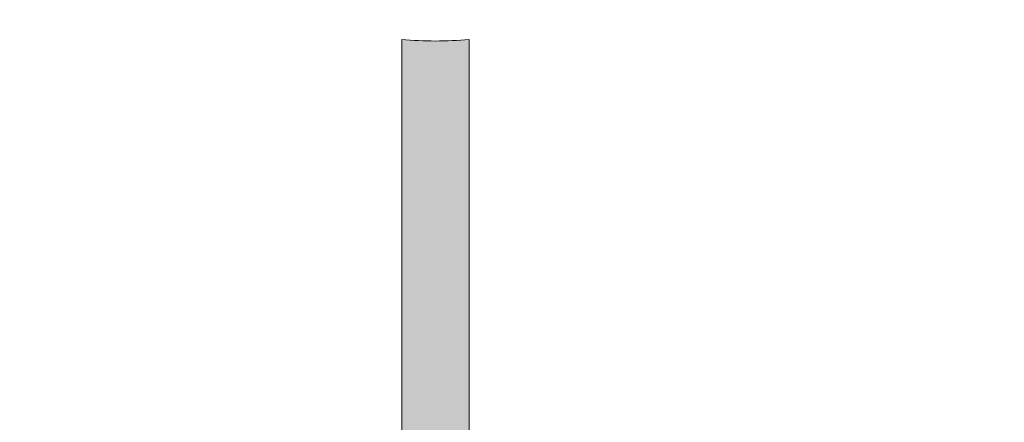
# Model space of a CAD drawing. Header units: inches. Extents: x -490 to -273, y -225 to 16.
# Tile 11 of 67: x -421.93 to -418.47, y 3.95 to 5.37. Entities that reach past the tile are written whole.
import ezdxf

# ---------------------------------------------------------------- set-up
doc = ezdxf.new("R2010")
doc.units = ezdxf.units.IN
doc.header["$LTSCALE"] = 32
doc.header["$MEASUREMENT"] = 0
doc.header["$PDMODE"] = 1
doc.header["$PDSIZE"] = -2
doc.linetypes.add('Dash Style-1', pattern=[0.083328, 0.041656, -0.041672])
for name, color, linetype, lineweight in [('Black', 7, 'Continuous', 18), ('DashLine', 7, 'Dash Style-1', 13), ('DashLineFill', 7, 'Dash Style-1', 13), ('Drawing', 7, 'Continuous', 18), ('Leg_Locator', 7, 'Continuous', 13), ('Metal-DeskStructure', 7, 'Continuous', 13), ('None', 7, 'Continuous', 18), ('SolidLine', 7, 'Continuous', 15), ('Wood_1-H', 7, 'Continuous', 13)]:
    doc.layers.add(name, color=color, linetype=linetype, lineweight=lineweight)
pattern_1 = [(45, (0, 0), (-1.613, 1.9357), []), (45, (-1.0608, 1.0608), (-0.472346, 0.41676), [])]

# ---------------------------------------------------------------- blocks, each defined once
blk = doc.blocks.new('1BRPFY-Leg_Plate (2D)')
at = {"layer": 'DashLineFill', "linetype": 'Continuous', "lineweight": 13}
h = blk.add_hatch(dxfattribs=at)
h.set_pattern_fill('Steel', color=253, style=0, pattern_type=2)
h.set_pattern_definition(pattern_1)
edge = h.paths.add_edge_path()
edge.add_arc((-1.7047, -1.7047), 0.126, 180, 270)
edge.add_line((-1.7047, -1.8307), (1.7047, -1.8307))
edge.add_arc((1.7047, -1.7047), 0.126, 270, 360)
edge.add_line((1.8307, -1.7047), (1.8307, 1.7047))
edge.add_arc((1.7047, 1.7047), 0.126, 0, 90)
edge.add_line((1.7047, 1.8307), (-1.7047, 1.8307))
edge.add_arc((-1.7047, 1.7047), 0.126, 90, 180)
edge.add_line((-1.8307, 1.7047), (-1.8307, -1.7047))
at = {"layer": 'DashLineFill', "flags": 128}
blk.add_lwpolyline([(-1.8307, -1.7047, 0.414214), (-1.7047, -1.8307), (1.7047, -1.8307, 0.414214), (1.8307, -1.7047), (1.8307, 1.7047, 0.414214), (1.7047, 1.8307), (-1.7047, 1.8307, 0.414214), (-1.8307, 1.7047)], format="xyb", close=True, dxfattribs=at)
at = {"layer": 'SolidLine', "flags": 128}
for points in [[(-1.1189, -1.2953), (-1.1212, -1.311), (-1.1251, -1.3264), (-1.1304, -1.3413), (-1.1372, -1.3556), (-1.1453, -1.3692), (-1.1548, -1.3819), (-1.1654, -1.3937), (-1.1771, -1.4043), (-1.1898, -1.4137), (-1.2034, -1.4219), (-1.2178, -1.4287), (-1.2327, -1.434), (-1.248, -1.4378), (-1.2637, -1.4402), (-1.2795, -1.4409), (-1.2953, -1.4402), (-1.311, -1.4378), (-1.3264, -1.434), (-1.3413, -1.4287), (-1.3556, -1.4219), (-1.3692, -1.4137), (-1.3819, -1.4043), (-1.3937, -1.3937), (-1.4043, -1.3819), (-1.4137, -1.3692), (-1.4219, -1.3556), (-1.4287, -1.3413), (-1.434, -1.3264), (-1.4378, -1.311), (-1.4402, -1.2953)], [(1.4402, -1.2953), (1.4378, -1.311), (1.434, -1.3264), (1.4287, -1.3413), (1.4219, -1.3556), (1.4137, -1.3692), (1.4043, -1.3819), (1.3937, -1.3937), (1.3819, -1.4043), (1.3692, -1.4137), (1.3556, -1.4219), (1.3413, -1.4287), (1.3264, -1.434), (1.311, -1.4378), (1.2953, -1.4402), (1.2795, -1.4409), (1.2637, -1.4402), (1.248, -1.4378), (1.2327, -1.434), (1.2178, -1.4287), (1.2034, -1.4219), (1.1898, -1.4137), (1.1771, -1.4043), (1.1654, -1.3937), (1.1548, -1.3819), (1.1453, -1.3692), (1.1372, -1.3556), (1.1304, -1.3413), (1.1251, -1.3264), (1.1212, -1.311), (1.1189, -1.2953)]]:
    blk.add_lwpolyline(points, dxfattribs=at)
blk = doc.blocks.new('1BRPX8-Util_Bkt_Lg-F (2D)')
at = {"layer": 'DashLineFill', "linetype": 'Continuous', "lineweight": 13}
h = blk.add_hatch(dxfattribs=at)
h.set_pattern_fill('Steel', color=253, style=0, pattern_type=2)
h.set_pattern_definition(pattern_1)
edge = h.paths.add_edge_path()
edge.add_line((-4.4685, 7.4055), (-3.1299, 7.4055))
edge.add_line((-3.1299, 7.4055), (-3.1299, -2.0118))
edge.add_line((-3.1299, -2.0118), (-4.4685, -2.0118))
edge.add_line((-4.4685, -2.0118), (-4.4685, -2.1457))
edge.add_line((-4.4685, -2.1457), (-2.4213, -2.1457))
edge.add_line((-2.4213, -2.1457), (-2.4213, -2.5236))
edge.add_arc((-2.3031, -2.5236), 0.1181, 180, 270)
edge.add_line((-2.3031, -2.6417), (2.3031, -2.6417))
edge.add_arc((2.3031, -2.5236), 0.1181, 270, 360)
edge.add_line((2.4213, -2.5236), (2.4213, -2.1457))
edge.add_line((2.4213, -2.1457), (4.4685, -2.1457))
edge.add_line((4.4685, -2.1457), (4.4685, -2.0118))
edge.add_line((4.4685, -2.0118), (3.1299, -2.0118))
edge.add_line((3.1299, -2.0118), (3.1299, 7.4055))
edge.add_line((3.1299, 7.4055), (4.4685, 7.4055))
edge.add_line((4.4685, 7.4055), (4.4685, 7.5394))
edge.add_line((4.4685, 7.5394), (2.4213, 7.5394))
edge.add_line((2.4213, 7.5394), (2.4213, 7.9173))
edge.add_arc((2.3031, 7.9173), 0.1181, 0, 90)
edge.add_line((2.3031, 8.0354), (-2.3031, 8.0354))
edge.add_arc((-2.3031, 7.9173), 0.1181, 90, 180)
edge.add_line((-2.4213, 7.9173), (-2.4213, 7.5394))
edge.add_line((-2.4213, 7.5394), (-4.4685, 7.5394))
edge.add_line((-4.4685, 7.5394), (-4.4685, 7.4055))
at = {"layer": 'DashLineFill', "flags": 128}
blk.add_lwpolyline([(-4.4685, 7.4055), (-3.1299, 7.4055), (-3.1299, -2.0118), (-4.4685, -2.0118), (-4.4685, -2.1457), (-2.4213, -2.1457), (-2.4213, -2.5236, 0.414214), (-2.3031, -2.6417), (2.3031, -2.6417, 0.414214), (2.4213, -2.5236), (2.4213, -2.1457), (4.4685, -2.1457), (4.4685, -2.0118), (3.1299, -2.0118), (3.1299, 7.4055), (4.4685, 7.4055), (4.4685, 7.5394), (2.4213, 7.5394), (2.4213, 7.9173, 0.414214), (2.3031, 8.0354), (-2.3031, 8.0354, 0.414214), (-2.4213, 7.9173), (-2.4213, 7.5394), (-4.4685, 7.5394)], format="xyb", close=True, dxfattribs=at)
at = {"layer": 'SolidLine', "flags": 128}
for points in [[(-1.1516, -1.2961), (-1.1535, -1.3085), (-1.1566, -1.3208), (-1.1608, -1.3326), (-1.1662, -1.344), (-1.1727, -1.3549), (-1.1802, -1.365), (-1.1887, -1.3743), (-1.198, -1.3828), (-1.2081, -1.3903), (-1.219, -1.3968), (-1.2304, -1.4022), (-1.2422, -1.4064), (-1.2545, -1.4095), (-1.2669, -1.4113), (-1.2795, -1.412), (-1.2921, -1.4113), (-1.3046, -1.4095), (-1.3168, -1.4064), (-1.3287, -1.4022), (-1.3401, -1.3968), (-1.3509, -1.3903), (-1.361, -1.3828), (-1.3704, -1.3743), (-1.3789, -1.365), (-1.3864, -1.3549), (-1.3929, -1.344), (-1.3982, -1.3326), (-1.4025, -1.3208), (-1.4056, -1.3085), (-1.4074, -1.2961)], [(1.4074, -1.2961), (1.4056, -1.3085), (1.4025, -1.3208), (1.3982, -1.3326), (1.3929, -1.344), (1.3864, -1.3549), (1.3789, -1.365), (1.3704, -1.3743), (1.361, -1.3828), (1.3509, -1.3903), (1.3401, -1.3968), (1.3287, -1.4022), (1.3168, -1.4064), (1.3046, -1.4095), (1.2921, -1.4113), (1.2795, -1.412), (1.2669, -1.4113), (1.2545, -1.4095), (1.2422, -1.4064), (1.2304, -1.4022), (1.219, -1.3968), (1.2081, -1.3903), (1.198, -1.3828), (1.1887, -1.3743), (1.1802, -1.365), (1.1727, -1.3549), (1.1662, -1.344), (1.1608, -1.3326), (1.1566, -1.3208), (1.1535, -1.3085), (1.1516, -1.2961)]]:
    blk.add_lwpolyline(points, dxfattribs=at)
blk = doc.blocks.new('Slate-LegBrace (2D)')
at = {"layer": 'DashLineFill', "linetype": 'Continuous', "lineweight": 13}
h = blk.add_hatch(dxfattribs=at)
h.set_pattern_fill('Steel', color=253, style=0, pattern_type=2)
h.set_pattern_definition(pattern_1)
edge = h.paths.add_edge_path()
edge.add_line((-2.1996, -0.1352), (-1.3748, -0.1352))
edge.add_arc((0, -0.0136), 1.3801, 185.0546, 354.9454)
edge.add_line((1.3748, -0.1352), (2.1997, -0.1352))
edge.add_arc((0.0001, -0.0171), 2.2028, 183.0731, 356.9269, ccw=False)
h = blk.add_hatch(dxfattribs=at)
h.set_pattern_fill('Steel', color=253, style=0, pattern_type=2)
h.set_pattern_definition(pattern_1)
edge = h.paths.add_edge_path()
edge.add_line((2.1917, -0.2375), (1.4637, -0.2375))
edge.add_arc((-0.0001, -0.017), 1.4803, 188.5653, 351.4347, ccw=False)
edge.add_line((-1.4639, -0.2375), (-2.1918, -0.2375))
edge.add_line((-2.1918, -0.2375), (-2.1997, -0.1352))
edge.add_line((-2.1997, -0.1352), (-1.3748, -0.1352))
edge.add_arc((0, -0.0136), 1.3801, 185.0546, 354.9454)
edge.add_line((1.3748, -0.1352), (2.1996, -0.1352))
edge.add_line((2.1996, -0.1352), (2.1917, -0.2375))
h = blk.add_hatch(dxfattribs=at)
h.set_pattern_fill('Steel', color=253, style=0, pattern_type=2)
h.set_pattern_definition(pattern_1)
h.paths.add_polyline_path([(-0.6866, -1.8192), (-0.6783, -1.8196), (-0.6701, -1.8209), (-0.6621, -1.8229), (-0.6542, -1.8257), (-0.6467, -1.8292), (-0.6396, -1.8335), (-0.6329, -1.8384), (-0.6268, -1.844), (-0.6212, -1.8502), (-0.6163, -1.8568), (-0.612, -1.864), (-0.6084, -1.8715), (-0.6056, -1.8793), (-0.6036, -1.8874), (-0.6024, -1.8956), (-0.602, -1.9039), (-0.6024, -1.9122), (-0.6036, -1.9204), (-0.6056, -1.9284), (-0.6084, -1.9363), (-0.612, -1.9438), (-0.6163, -1.9509), (-0.6212, -1.9576), (-0.6268, -1.9637), (-0.6329, -1.9693), (-0.6396, -1.9742), (-0.6467, -1.9785), (-0.6542, -1.9821), (-0.6621, -1.9849), (-0.6701, -1.9869), (-0.6783, -1.9881), (-0.6866, -1.9885), (-0.6949, -1.9881), (-0.7032, -1.9869), (-0.7112, -1.9849), (-0.719, -1.9821), (-0.7265, -1.9785), (-0.7337, -1.9742), (-0.7403, -1.9693), (-0.7465, -1.9637), (-0.7521, -1.9576), (-0.757, -1.9509), (-0.7613, -1.9438), (-0.7648, -1.9363), (-0.7676, -1.9284), (-0.7697, -1.9204), (-0.7709, -1.9122), (-0.7713, -1.9039), (-0.7709, -1.8956), (-0.7697, -1.8874), (-0.7676, -1.8793), (-0.7648, -1.8715), (-0.7613, -1.864), (-0.757, -1.8568), (-0.7521, -1.8502), (-0.7465, -1.844), (-0.7403, -1.8384), (-0.7337, -1.8335), (-0.7265, -1.8292), (-0.719, -1.8257), (-0.7112, -1.8229), (-0.7032, -1.8209), (-0.6949, -1.8196)])
h = blk.add_hatch(dxfattribs=at)
h.set_pattern_fill('Steel', color=253, style=0, pattern_type=2)
h.set_pattern_definition(pattern_1)
h.paths.add_polyline_path([(0.6865, -1.8192), (0.6948, -1.8196), (0.7031, -1.8208), (0.7111, -1.8228), (0.7189, -1.8256), (0.7265, -1.8292), (0.7336, -1.8334), (0.7403, -1.8384), (0.7464, -1.844), (0.752, -1.8501), (0.757, -1.8568), (0.7612, -1.8639), (0.7648, -1.8714), (0.7676, -1.8792), (0.7696, -1.8873), (0.7709, -1.8955), (0.7713, -1.9038), (0.7709, -1.9121), (0.7697, -1.9203), (0.7677, -1.9284), (0.7649, -1.9362), (0.7613, -1.9437), (0.7571, -1.9508), (0.7521, -1.9575), (0.7466, -1.9637), (0.7404, -1.9692), (0.7337, -1.9742), (0.7266, -1.9785), (0.7191, -1.982), (0.7113, -1.9848), (0.7032, -1.9869), (0.695, -1.9881), (0.6867, -1.9885), (0.6784, -1.9881), (0.6702, -1.9869), (0.6622, -1.9849), (0.6543, -1.9821), (0.6468, -1.9786), (0.6397, -1.9743), (0.633, -1.9694), (0.6268, -1.9638), (0.6213, -1.9576), (0.6163, -1.951), (0.612, -1.9438), (0.6085, -1.9363), (0.6057, -1.9285), (0.6036, -1.9205), (0.6024, -1.9123), (0.602, -1.904), (0.6024, -1.8957), (0.6036, -1.8874), (0.6056, -1.8794), (0.6084, -1.8716), (0.6119, -1.864), (0.6162, -1.8569), (0.6212, -1.8502), (0.6267, -1.8441), (0.6329, -1.8385), (0.6395, -1.8335), (0.6467, -1.8293), (0.6542, -1.8257), (0.662, -1.8229), (0.67, -1.8209), (0.6783, -1.8196)])
at = {"layer": 'DashLineFill', "flags": 128}
for points in [[(2.1917, -0.2375), (1.4637, -0.2375, -0.860663), (-1.4639, -0.2375), (-2.1918, -0.2375), (-2.1997, -0.1352), (-1.3748, -0.1352, 0.915455), (1.3748, -0.1352), (2.1996, -0.1352)], [(-2.1996, -0.1352), (-1.3748, -0.1352, 0.915455), (1.3748, -0.1352), (2.1997, -0.1352, -0.947752)]]:
    blk.add_lwpolyline(points, format="xyb", close=True, dxfattribs=at)
for points in [[(-0.6866, -1.8192), (-0.6783, -1.8196), (-0.6701, -1.8209), (-0.6621, -1.8229), (-0.6542, -1.8257), (-0.6467, -1.8292), (-0.6396, -1.8335), (-0.6329, -1.8384), (-0.6268, -1.844), (-0.6212, -1.8502), (-0.6163, -1.8568), (-0.612, -1.864), (-0.6084, -1.8715), (-0.6056, -1.8793), (-0.6036, -1.8874), (-0.6024, -1.8956), (-0.602, -1.9039), (-0.6024, -1.9122), (-0.6036, -1.9204), (-0.6056, -1.9284), (-0.6084, -1.9363), (-0.612, -1.9438), (-0.6163, -1.9509), (-0.6212, -1.9576), (-0.6268, -1.9637), (-0.6329, -1.9693), (-0.6396, -1.9742), (-0.6467, -1.9785), (-0.6542, -1.9821), (-0.6621, -1.9849), (-0.6701, -1.9869), (-0.6783, -1.9881), (-0.6866, -1.9885), (-0.6949, -1.9881), (-0.7032, -1.9869), (-0.7112, -1.9849), (-0.719, -1.9821), (-0.7265, -1.9785), (-0.7337, -1.9742), (-0.7403, -1.9693), (-0.7465, -1.9637), (-0.7521, -1.9576), (-0.757, -1.9509), (-0.7613, -1.9438), (-0.7648, -1.9363), (-0.7676, -1.9284), (-0.7697, -1.9204), (-0.7709, -1.9122), (-0.7713, -1.9039), (-0.7709, -1.8956), (-0.7697, -1.8874), (-0.7676, -1.8793), (-0.7648, -1.8715), (-0.7613, -1.864), (-0.757, -1.8568), (-0.7521, -1.8502), (-0.7465, -1.844), (-0.7403, -1.8384), (-0.7337, -1.8335), (-0.7265, -1.8292), (-0.719, -1.8257), (-0.7112, -1.8229), (-0.7032, -1.8209), (-0.6949, -1.8196)], [(0.6865, -1.8192), (0.6948, -1.8196), (0.7031, -1.8208), (0.7111, -1.8228), (0.7189, -1.8256), (0.7265, -1.8292), (0.7336, -1.8334), (0.7403, -1.8384), (0.7464, -1.844), (0.752, -1.8501), (0.757, -1.8568), (0.7612, -1.8639), (0.7648, -1.8714), (0.7676, -1.8792), (0.7696, -1.8873), (0.7709, -1.8955), (0.7713, -1.9038), (0.7709, -1.9121), (0.7697, -1.9203), (0.7677, -1.9284), (0.7649, -1.9362), (0.7613, -1.9437), (0.7571, -1.9508), (0.7521, -1.9575), (0.7466, -1.9637), (0.7404, -1.9692), (0.7337, -1.9742), (0.7266, -1.9785), (0.7191, -1.982), (0.7113, -1.9848), (0.7032, -1.9869), (0.695, -1.9881), (0.6867, -1.9885), (0.6784, -1.9881), (0.6702, -1.9869), (0.6622, -1.9849), (0.6543, -1.9821), (0.6468, -1.9786), (0.6397, -1.9743), (0.633, -1.9694), (0.6268, -1.9638), (0.6213, -1.9576), (0.6163, -1.951), (0.612, -1.9438), (0.6085, -1.9363), (0.6057, -1.9285), (0.6036, -1.9205), (0.6024, -1.9123), (0.602, -1.904), (0.6024, -1.8957), (0.6036, -1.8874), (0.6056, -1.8794), (0.6084, -1.8716), (0.6119, -1.864), (0.6162, -1.8569), (0.6212, -1.8502), (0.6267, -1.8441), (0.6329, -1.8385), (0.6395, -1.8335), (0.6467, -1.8293), (0.6542, -1.8257), (0.662, -1.8229), (0.67, -1.8209), (0.6783, -1.8196)]]:
    blk.add_lwpolyline(points, close=True, dxfattribs=at)
blk = doc.blocks.new('TLLegSleeve (2D)')
at = {"layer": 'DashLineFill', "linetype": 'Continuous', "lineweight": 13}
h = blk.add_hatch(dxfattribs=at)
h.set_pattern_fill('Steel', color=253, style=0, pattern_type=2)
h.set_pattern_definition(pattern_1)
edge = h.paths.add_edge_path()
edge.add_line((1.0827, 1.4023), (1.0827, 2.9134))
edge.add_arc((0, 2.9134), 1.0827, 0, 180)
edge.add_line((-1.0827, 2.9134), (-1.0827, 1.4023))
edge.add_arc((0, 0), 1.7717, 127.6699, 412.3301)
edge.add_line((1.0827, 1.4023), (1.0827, 1.4023))
edge = h.paths.add_edge_path()
edge.add_arc((0, 2.9134), 0.748, 180, 360)
edge.add_arc((0, 2.9134), 0.748, 0, 180)
edge.add_line((-0.748, 2.9134), (-0.748, 2.9134))
edge = h.paths.add_edge_path()
edge.add_arc((0, 0), 1.437, 180, 360)
edge.add_arc((0, 0), 1.437, 0, 180)
edge.add_line((-1.437, 0), (-1.437, 0))
at = {"layer": 'DashLine', "color": 8, "flags": 128}
blk.add_lwpolyline([(1.6535, 0), (1.6456, -0.1621), (1.6218, -0.3226), (1.5823, -0.48), (1.5277, -0.6328), (1.4583, -0.7795), (1.3749, -0.9187), (1.2782, -1.049), (1.1692, -1.1692), (1.049, -1.2782), (0.9187, -1.3749), (0.7795, -1.4583), (0.6328, -1.5277), (0.48, -1.5823), (0.3226, -1.6218), (0.1621, -1.6456), (0, -1.6535), (-0.1621, -1.6456), (-0.3226, -1.6218), (-0.48, -1.5823), (-0.6328, -1.5277), (-0.7795, -1.4583), (-0.9187, -1.3749), (-1.049, -1.2782), (-1.1692, -1.1692), (-1.2782, -1.049), (-1.3749, -0.9187), (-1.4583, -0.7795), (-1.5277, -0.6328), (-1.5823, -0.48), (-1.6218, -0.3226), (-1.6456, -0.1621), (-1.6535, 0), (-1.6456, 0.1621), (-1.6218, 0.3226), (-1.5823, 0.48), (-1.5277, 0.6328), (-1.4583, 0.7795), (-1.3749, 0.9187), (-1.2782, 1.049), (-1.1692, 1.1692), (-1.049, 1.2782), (-0.9187, 1.3749), (-0.7795, 1.4583), (-0.6328, 1.5277), (-0.48, 1.5823), (-0.3226, 1.6218), (-0.1621, 1.6456), (0, 1.6535), (0.1621, 1.6456), (0.3226, 1.6218), (0.48, 1.5823), (0.6328, 1.5277), (0.7795, 1.4583), (0.9187, 1.3749), (1.049, 1.2782), (1.1692, 1.1692), (1.2782, 1.049), (1.3749, 0.9187), (1.4583, 0.7795), (1.5277, 0.6328), (1.5823, 0.48), (1.6218, 0.3226), (1.6456, 0.1621)], close=True, dxfattribs=at)
at = {"layer": 'DashLineFill', "flags": 128}
for points in [[(1.0827, 1.4023), (1.0827, 2.9134, 1), (-1.0827, 2.9134), (-1.0827, 1.4023, 2.931619), (1.0827, 1.4023)], [(-1.437, 0, 1), (1.437, 0, 1), (-1.437, 0)]]:
    blk.add_lwpolyline(points, format="xyb", close=True, dxfattribs=at)
blk = doc.blocks.new('Group-12')
at = {"layer": 'DashLine', "flags": 128}
blk.add_lwpolyline([(0.748, -10.4528), (16.4567, -10.4528), (16.4567, -11.2008), (0.748, -11.2008)], close=True, dxfattribs=at)
at = {"layer": 'SolidLine', "flags": 128}
blk.add_lwpolyline([(7.3031, -8.3071, -0.414214), (9.0157, -6.5945, -0.414214), (10.7283, -8.3071, -0.414214), (9.0157, -10.0197, -0.414214)], format="xyb", close=True, dxfattribs=at)
at = {"layer": 'Wood_1-H', "color": 7}
for name in ['1BRPX8-Util_Bkt_Lg-F (2D)', 'TLLegSleeve (2D)', 'Slate-LegBrace (2D)', '1BRPFY-Leg_Plate (2D)']:
    blk.add_blockref(name, (9.0157, -8.3071), dxfattribs=at)
blk = doc.blocks.new('Group-13')
at = {"layer": 'None'}
blk.add_blockref('Group-12', (0, 0), dxfattribs=at)
blk = doc.blocks.new('SL Utility Cabinet (2D)')
at = {"layer": 'None'}
blk.add_blockref('Group-13', (0, 0), dxfattribs=at)
at = {"layer": 'Drawing', "color": 0, "flags": 1}
for tag in ['Tag', 'Catalog', 'Option1', 'Option2', 'Option3', 'Option4', 'Option5', 'Option6', 'Option7', 'Option8', 'Option9', 'Option10', 'Option11', 'Option12', 'Custom', 'FinishGroup', 'Discount', 'Item2', 'Item3', 'Item6', 'Item8', 'Item9', 'Item10', 'Item12', 'Item13', 'Item16', 'Item18', 'Item19', 'Item20', 'Item21', 'Item22', 'Item23', 'Item24', 'Item25', 'Item1', 'Item4', 'Item5', 'Item7', 'Item11', 'Item14', 'Item15', 'Item17']:
    blk.add_attdef(tag, (-70.0249, 10.9079), '', height=0.00709, dxfattribs=at)
blk = doc.blocks.new('Group-29')
at = {"layer": 'Metal-DeskStructure', "color": 7}
blk.add_open_spline([(-0.563, -0.4031), (-0.563, -0.4084), (-0.567, -0.4164), (-0.5762, -0.4217), (-0.5934, -0.4243), (-0.6185, -0.4243), (-0.6344, -0.4203), (-0.6437, -0.4164), (-0.6476, -0.4071), (-0.6476, -0.2009), (-0.6476, 0), (-0.8593, 0), (-1.0709, 0), (-1.0709, -0.2009), (-1.0709, -0.4071), (-1.0748, -0.4164), (-1.0841, -0.4203), (-1.1013, -0.4243), (-1.1251, -0.4243), (-1.1423, -0.4217), (-1.1515, -0.4164), (-1.1555, -0.4084), (-1.1555, 0), (-1.1555, 0.4084), (-1.1515, 0.4164), (-1.1423, 0.4217), (-1.1251, 0.4243), (-1.1013, 0.4243), (-1.0841, 0.4217), (-1.0748, 0.4164), (-1.0709, 0.4097), (-1.0709, 0.2446), (-1.0709, 0.0849), (-0.8593, 0.0849), (-0.6476, 0.0849), (-0.6476, 0.2446), (-0.6476, 0.4097), (-0.6437, 0.4164), (-0.6344, 0.4217), (-0.6185, 0.4243), (-0.5934, 0.4243), (-0.5762, 0.4217), (-0.567, 0.4164), (-0.563, 0.4084), (-0.563, 0), (-0.563, -0.4031)], degree=2, knots=[0, 0, 0, 0.0023, 0.004599, 0.006899, 0.009198, 0.011753, 0.014308, 0.016863, 0.019418, 0.116187, 0.116187, 0.218123, 0.218123, 0.314892, 0.317447, 0.320002, 0.322557, 0.325112, 0.327667, 0.330222, 0.332777, 0.335332, 0.52951, 0.532065, 0.53462, 0.537175, 0.53973, 0.542285, 0.54484, 0.547395, 0.54995, 0.626918, 0.626918, 0.728853, 0.728853, 0.805822, 0.808377, 0.810932, 0.813487, 0.816042, 0.818342, 0.820641, 0.822941, 0.82524, 1, 1, 1], dxfattribs=at)
blk = doc.blocks.new('Group-30')
at = {"layer": 'Metal-DeskStructure', "color": 7, "flags": 128}
blk.add_lwpolyline([(0.8051, 0.3242), (0.657, -0.1001), (0.9546, -0.1001)], close=True, dxfattribs=at)
at = {"layer": 'Metal-DeskStructure', "color": 7}
blk.add_open_spline([(1.1741, -0.3918), (1.1847, -0.421), (1.1688, -0.4369), (1.145, -0.4396), (1.104, -0.4396), (1.0789, -0.4369), (1.067, -0.4329), (1.0604, -0.4237), (1.0577, -0.417), (1.0214, -0.301), (0.985, -0.185), (0.8071, -0.185), (0.6292, -0.185), (0.5942, -0.2997), (0.5591, -0.4144), (0.5565, -0.421), (0.5499, -0.4303), (0.5379, -0.4369), (0.5141, -0.4396), (0.4771, -0.4396), (0.452, -0.4356), (0.4427, -0.425), (0.4427, -0.4051), (0.448, -0.3905), (0.5915, 0.0007), (0.735, 0.3918), (0.7377, 0.3971), (0.7469, 0.4038), (0.7628, 0.4077), (0.7892, 0.4091), (0.8302, 0.4091), (0.858, 0.4077), (0.8752, 0.4038), (0.8845, 0.3971), (0.8871, 0.3918), (1.0306, 0), (1.1741, -0.3918)], degree=2, knots=[0, 0, 0, 0.015953, 0.02393, 0.031906, 0.039384, 0.046862, 0.054341, 0.061819, 0.061819, 0.189198, 0.189198, 0.375552, 0.375552, 0.501195, 0.501195, 0.508673, 0.516151, 0.523629, 0.531107, 0.538585, 0.546064, 0.553543, 0.561021, 0.561021, 0.761848, 0.761848, 0.764705, 0.767562, 0.770419, 0.773275, 0.776323, 0.77937, 0.782417, 0.785464, 0.785464, 1, 1, 1], dxfattribs=at)
blk = doc.blocks.new('TL14_lower_leg (2D)')
at = {"layer": 'DashLine', "flags": 128}
for points in [[(0, 1.378), (0.1351, 1.3713), (0.2688, 1.3515), (0.4, 1.3186), (0.5273, 1.2731), (0.6496, 1.2152), (0.7655, 1.1457), (0.8742, 1.0652), (0.9744, 0.9744), (1.0652, 0.8742), (1.1457, 0.7655), (1.2152, 0.6496), (1.2731, 0.5273), (1.3186, 0.4), (1.3515, 0.2688), (1.3713, 0.1351), (1.378, 0), (1.3713, -0.1351), (1.3515, -0.2688), (1.3186, -0.4), (1.2731, -0.5273), (1.2152, -0.6496), (1.1457, -0.7655), (1.0652, -0.8742), (0.9744, -0.9744), (0.8742, -1.0652), (0.7655, -1.1457), (0.6496, -1.2152), (0.5273, -1.2731), (0.4, -1.3186), (0.2688, -1.3515), (0.1351, -1.3713), (0, -1.378), (-0.1351, -1.3713), (-0.2688, -1.3515), (-0.4, -1.3186), (-0.5273, -1.2731), (-0.6496, -1.2152), (-0.7655, -1.1457), (-0.8742, -1.0652), (-0.9744, -0.9744), (-1.0652, -0.8742), (-1.1457, -0.7655), (-1.2152, -0.6496), (-1.2731, -0.5273), (-1.3186, -0.4), (-1.3515, -0.2688), (-1.3713, -0.1351), (-1.378, 0), (-1.3713, 0.1351), (-1.3515, 0.2688), (-1.3186, 0.4), (-1.2731, 0.5273), (-1.2152, 0.6496), (-1.1457, 0.7655), (-1.0652, 0.8742), (-0.9744, 0.9744), (-0.8742, 1.0652), (-0.7655, 1.1457), (-0.6496, 1.2152), (-0.5273, 1.2731), (-0.4, 1.3186), (-0.2688, 1.3515), (-0.1351, 1.3713)], [(-0.7087, 0.8701), (-0.6928, 0.8693), (-0.6772, 0.867), (-0.6618, 0.8631), (-0.6469, 0.8578), (-0.6326, 0.851), (-0.619, 0.8429), (-0.6063, 0.8334), (-0.5945, 0.8228), (-0.5839, 0.8111), (-0.5744, 0.7983), (-0.5663, 0.7848), (-0.5595, 0.7704), (-0.5542, 0.7555), (-0.5503, 0.7402), (-0.548, 0.7245), (-0.5472, 0.7087), (-0.548, 0.6928), (-0.5503, 0.6772), (-0.5542, 0.6618), (-0.5595, 0.6469), (-0.5663, 0.6326), (-0.5744, 0.619), (-0.5839, 0.6063), (-0.5945, 0.5945), (-0.6063, 0.5839), (-0.619, 0.5744), (-0.6326, 0.5663), (-0.6469, 0.5595), (-0.6618, 0.5542), (-0.6772, 0.5503), (-0.6928, 0.548), (-0.7087, 0.5472), (-0.7245, 0.548), (-0.7402, 0.5503), (-0.7555, 0.5542), (-0.7704, 0.5595), (-0.7848, 0.5663), (-0.7983, 0.5744), (-0.8111, 0.5839), (-0.8228, 0.5945), (-0.8334, 0.6063), (-0.8429, 0.619), (-0.851, 0.6326), (-0.8578, 0.6469), (-0.8631, 0.6618), (-0.867, 0.6772), (-0.8693, 0.6928), (-0.8701, 0.7087), (-0.8693, 0.7245), (-0.867, 0.7402), (-0.8631, 0.7555), (-0.8578, 0.7704), (-0.851, 0.7848), (-0.8429, 0.7983), (-0.8334, 0.8111), (-0.8228, 0.8228), (-0.8111, 0.8334), (-0.7983, 0.8429), (-0.7848, 0.851), (-0.7704, 0.8578), (-0.7555, 0.8631), (-0.7402, 0.867), (-0.7245, 0.8693)], [(0.7087, 0.8701), (0.7245, 0.8693), (0.7402, 0.867), (0.7555, 0.8631), (0.7704, 0.8578), (0.7848, 0.851), (0.7983, 0.8429), (0.8111, 0.8334), (0.8228, 0.8228), (0.8334, 0.8111), (0.8429, 0.7983), (0.851, 0.7848), (0.8578, 0.7704), (0.8631, 0.7555), (0.867, 0.7402), (0.8693, 0.7245), (0.8701, 0.7087), (0.8693, 0.6928), (0.867, 0.6772), (0.8631, 0.6618), (0.8578, 0.6469), (0.851, 0.6326), (0.8429, 0.619), (0.8334, 0.6063), (0.8228, 0.5945), (0.8111, 0.5839), (0.7983, 0.5744), (0.7848, 0.5663), (0.7704, 0.5595), (0.7555, 0.5542), (0.7402, 0.5503), (0.7245, 0.548), (0.7087, 0.5472), (0.6928, 0.548), (0.6772, 0.5503), (0.6618, 0.5542), (0.6469, 0.5595), (0.6326, 0.5663), (0.619, 0.5744), (0.6063, 0.5839), (0.5945, 0.5945), (0.5839, 0.6063), (0.5744, 0.619), (0.5663, 0.6326), (0.5595, 0.6469), (0.5542, 0.6618), (0.5503, 0.6772), (0.548, 0.6928), (0.5472, 0.7087), (0.548, 0.7245), (0.5503, 0.7402), (0.5542, 0.7555), (0.5595, 0.7704), (0.5663, 0.7848), (0.5744, 0.7983), (0.5839, 0.8111), (0.5945, 0.8228), (0.6063, 0.8334), (0.619, 0.8429), (0.6326, 0.851), (0.6469, 0.8578), (0.6618, 0.8631), (0.6772, 0.867), (0.6928, 0.8693)], [(-0.7087, -0.5472), (-0.6928, -0.548), (-0.6772, -0.5503), (-0.6618, -0.5542), (-0.6469, -0.5595), (-0.6326, -0.5663), (-0.619, -0.5744), (-0.6063, -0.5839), (-0.5945, -0.5945), (-0.5839, -0.6063), (-0.5744, -0.619), (-0.5663, -0.6326), (-0.5595, -0.6469), (-0.5542, -0.6618), (-0.5503, -0.6772), (-0.548, -0.6928), (-0.5472, -0.7087), (-0.548, -0.7245), (-0.5503, -0.7402), (-0.5542, -0.7555), (-0.5595, -0.7704), (-0.5663, -0.7848), (-0.5744, -0.7983), (-0.5839, -0.8111), (-0.5945, -0.8228), (-0.6063, -0.8334), (-0.619, -0.8429), (-0.6326, -0.851), (-0.6469, -0.8578), (-0.6618, -0.8631), (-0.6772, -0.867), (-0.6928, -0.8693), (-0.7087, -0.8701), (-0.7245, -0.8693), (-0.7402, -0.867), (-0.7555, -0.8631), (-0.7704, -0.8578), (-0.7848, -0.851), (-0.7983, -0.8429), (-0.8111, -0.8334), (-0.8228, -0.8228), (-0.8334, -0.8111), (-0.8429, -0.7983), (-0.851, -0.7848), (-0.8578, -0.7704), (-0.8631, -0.7555), (-0.867, -0.7402), (-0.8693, -0.7245), (-0.8701, -0.7087), (-0.8693, -0.6928), (-0.867, -0.6772), (-0.8631, -0.6618), (-0.8578, -0.6469), (-0.851, -0.6326), (-0.8429, -0.619), (-0.8334, -0.6063), (-0.8228, -0.5945), (-0.8111, -0.5839), (-0.7983, -0.5744), (-0.7848, -0.5663), (-0.7704, -0.5595), (-0.7555, -0.5542), (-0.7402, -0.5503), (-0.7245, -0.548)], [(0.7087, -0.5472), (0.7245, -0.548), (0.7402, -0.5503), (0.7555, -0.5542), (0.7704, -0.5595), (0.7848, -0.5663), (0.7983, -0.5744), (0.8111, -0.5839), (0.8228, -0.5945), (0.8334, -0.6063), (0.8429, -0.619), (0.851, -0.6326), (0.8578, -0.6469), (0.8631, -0.6618), (0.867, -0.6772), (0.8693, -0.6928), (0.8701, -0.7087), (0.8693, -0.7245), (0.867, -0.7402), (0.8631, -0.7555), (0.8578, -0.7704), (0.851, -0.7848), (0.8429, -0.7983), (0.8334, -0.8111), (0.8228, -0.8228), (0.8111, -0.8334), (0.7983, -0.8429), (0.7848, -0.851), (0.7704, -0.8578), (0.7555, -0.8631), (0.7402, -0.867), (0.7245, -0.8693), (0.7087, -0.8701), (0.6928, -0.8693), (0.6772, -0.867), (0.6618, -0.8631), (0.6469, -0.8578), (0.6326, -0.851), (0.619, -0.8429), (0.6063, -0.8334), (0.5945, -0.8228), (0.5839, -0.8111), (0.5744, -0.7983), (0.5663, -0.7848), (0.5595, -0.7704), (0.5542, -0.7555), (0.5503, -0.7402), (0.548, -0.7245), (0.5472, -0.7087), (0.548, -0.6928), (0.5503, -0.6772), (0.5542, -0.6618), (0.5595, -0.6469), (0.5663, -0.6326), (0.5744, -0.619), (0.5839, -0.6063), (0.5945, -0.5945), (0.6063, -0.5839), (0.619, -0.5744), (0.6326, -0.5663), (0.6469, -0.5595), (0.6618, -0.5542), (0.6772, -0.5503), (0.6928, -0.548)]]:
    blk.add_lwpolyline(points, close=True, dxfattribs=at)
at = {"layer": 'DashLine', "linetype": 'Continuous', "lineweight": 5}
blk.add_point((0, 0), dxfattribs=at)
at = {"layer": 'Metal-DeskStructure', "color": 7}
for name in ['Group-29', 'Group-30']:
    blk.add_blockref(name, (0, 0), dxfattribs=at)
blk = doc.blocks.new('Group-31')
at = {"layer": 'DashLineFill', "linetype": 'Continuous', "lineweight": 13}
h = blk.add_hatch(dxfattribs=at)
h.set_pattern_fill('Steel', color=253, style=0, pattern_type=2)
h.set_pattern_definition(pattern_1)
h.paths.add_polyline_path([(-2.0669, 1.3976), (2.0669, 1.3976), (2.0669, 0.1378), (2.1063, 0.1378), (2.1063, -0.1378), (2.0669, -0.1378), (2.0669, -5.2756), (2.1063, -5.2756), (2.1063, -5.5512), (2.0669, -5.5512), (2.0669, -5.8268), (-2.0669, -5.8268), (-2.0669, -5.5512), (-2.1063, -5.5512), (-2.1063, -5.2756), (-2.0669, -5.2756), (-2.0669, -0.1378), (-2.1063, -0.1378), (-2.1063, 0.1378), (-2.0669, 0.1378)])
blk = doc.blocks.new('TL14_upper_leg (2D)')
at = {"layer": 'DashLine', "color": 7}
blk.add_blockref('Group-31', (0, 0), dxfattribs=at)
blk = doc.blocks.new('Group-35')
at = {"layer": 'DashLine'}
for p, q in [((-0.0002, 1.2323), (-0.0002, 1.4685)), ((-0.1183, 1.1142), (-0.3545, 1.1142)), ((0.1179, 1.1142), (0.3541, 1.1142)), ((-0.0002, 0.9961), (-0.0002, 0.7598))]:
    blk.add_line(p, q, dxfattribs=at)
at = {"layer": 'DashLine', "flags": 128}
blk.add_lwpolyline([(-0.2561, 1.1142), (-0.2549, 1.1393), (-0.2512, 1.1641), (-0.2451, 1.1885), (-0.2366, 1.2121), (-0.2259, 1.2348), (-0.213, 1.2563), (-0.198, 1.2765), (-0.1812, 1.2951), (-0.1625, 1.312), (-0.1424, 1.327), (-0.1208, 1.3399), (-0.0981, 1.3506), (-0.0745, 1.3591), (-0.0501, 1.3652), (-0.0253, 1.3688), (-0.0002, 1.3701), (0.0249, 1.3688), (0.0497, 1.3652), (0.0741, 1.3591), (0.0977, 1.3506), (0.1204, 1.3399), (0.142, 1.327), (0.1621, 1.312), (0.1808, 1.2951), (0.1976, 1.2765), (0.2126, 1.2563), (0.2255, 1.2348), (0.2362, 1.2121), (0.2447, 1.1885), (0.2508, 1.1641), (0.2545, 1.1393), (0.2557, 1.1142), (0.2545, 1.0891), (0.2508, 1.0642), (0.2447, 1.0399), (0.2362, 1.0162), (0.2255, 0.9935), (0.2126, 0.972), (0.1976, 0.9518), (0.1808, 0.9332), (0.1621, 0.9164), (0.142, 0.9014), (0.1204, 0.8885), (0.0977, 0.8777), (0.0741, 0.8693), (0.0497, 0.8632), (0.0249, 0.8595), (-0.0002, 0.8583), (-0.0253, 0.8595), (-0.0501, 0.8632), (-0.0745, 0.8693), (-0.0981, 0.8777), (-0.1208, 0.8885), (-0.1424, 0.9014), (-0.1625, 0.9164), (-0.1812, 0.9332), (-0.198, 0.9518), (-0.213, 0.972), (-0.2259, 0.9935), (-0.2366, 1.0162), (-0.2451, 1.0399), (-0.2512, 1.0642), (-0.2549, 1.0891)], close=True, dxfattribs=at)
blk = doc.blocks.new('1BRPT9-Bracket (2D)')
at = {"layer": 'DashLineFill', "linetype": 'Continuous', "lineweight": 13}
h = blk.add_hatch(dxfattribs=at)
h.set_pattern_fill('Steel', color=253, style=0, pattern_type=2)
h.set_pattern_definition(pattern_1)
edge = h.paths.add_edge_path()
edge.add_arc((1.6779, -8.4882), 0.252, 270, 360)
edge.add_line((1.9299, -8.4882), (1.9299, -7.4803))
edge.add_line((1.9299, -7.4803), (2.3236, -7.4803))
edge.add_line((2.3236, -7.4803), (2.3236, 7.4611))
edge.add_line((2.3236, 7.4611), (1.9299, 7.4803))
edge.add_line((1.9299, 7.4803), (1.9299, 8.4882))
edge.add_arc((1.6779, 8.4882), 0.252, 360, 450)
edge.add_line((1.6779, 8.7402), (-2.3221, 8.7402))
edge.add_line((-2.3221, 8.7402), (-2.3221, -8.7402))
edge.add_line((-2.3221, -8.7402), (1.6779, -8.7402))
at = {"layer": 'DashLineFill', "linetype": 'Continuous', "lineweight": 5}
blk.add_point((0.0002, 1.1142), dxfattribs=at)
at = {"layer": 'Metal-DeskStructure', "color": 7}
blk.add_blockref('Group-35', (0, 0), dxfattribs=at)
blk = doc.blocks.new('SlateLegLocator-R2')
at = {"color": 255, "linetype": 'Dash Style-1', "lineweight": 5}
blk.add_wipeout([(-2.1063, 1.378), (2.1063, 1.378), (2.1063, -5.8071), (-2.1063, -5.8071)], dxfattribs=at).dxf.layer = 'Black'
at = {"layer": 'Leg_Locator', "linetype": 'Continuous', "lineweight": 0, "true_color": 0xff0000}
h = blk.add_hatch(color=1, dxfattribs=at)
edge = h.paths.add_edge_path()
edge.add_line((0, -5.0276), (-0.4795, -3.8661))
edge.add_line((-0.4795, -3.8661), (-0.1181, -3.8661))
edge.add_line((-0.1181, -3.8661), (-0.1181, -1.3722))
edge.add_arc((0, -0.1575), 1.2205, 264.4466, 275.5534)
edge.add_line((0.1181, -1.3722), (0.1181, -3.8661))
edge.add_line((0.1181, -3.8661), (0.4795, -3.8661))
edge.add_line((0.4795, -3.8661), (0, -5.0276))
at = {"layer": 'Leg_Locator', "flags": 128}
blk.add_lwpolyline([(0, -5.0276), (-0.4795, -3.8661), (-0.1181, -3.8661), (-0.1181, -1.3722, 0.048501), (0.1181, -1.3722), (0.1181, -3.8661), (0.4795, -3.8661)], format="xyb", close=True, dxfattribs=at)
blk = doc.blocks.new('Group-60')
at = {"layer": 'None', "color": 7}
for name, p in [('1BRPT9-Bracket (2D)', (-74.9606, -12.0079)), ('TL14_upper_leg (2D)', (-74.9606, -8.3071)), ('TL14_lower_leg (2D)', (-74.9606, -8.3071))]:
    blk.add_blockref(name, p, dxfattribs=at)
blk.add_blockref('SlateLegLocator-R2', (-74.9606, -8.3071), dxfattribs=at)
blk = doc.blocks.new('Group-67')
at = {"layer": 'None'}
blk.add_blockref('Group-60', (0, 0), dxfattribs=at)
blk = doc.blocks.new('SL L Desk (2D)')
at = {"layer": 'None'}
blk.add_blockref('Group-67', (0, 0), dxfattribs=at)
at = {"layer": 'Drawing', "color": 0, "flags": 1}
for tag in ['Tag', 'Catalog', 'Option1', 'Option2', 'Option3', 'Option4', 'Option5', 'Option6', 'Option7', 'Option8', 'Option9', 'Option10', 'Option11', 'Option12', 'Custom', 'FinishGroup', 'Discount', 'Item2', 'Item3', 'Item6', 'Item8', 'Item9', 'Item10', 'Item12', 'Item13', 'Item16', 'Item18', 'Item19', 'Item20', 'Item21', 'Item22', 'Item23', 'Item24', 'Item25', 'Item1', 'Item4', 'Item5', 'Item7', 'Item11', 'Item14', 'Item15', 'Item17']:
    blk.add_attdef(tag, (-68.9226, -44.6132), '', height=0.00709, dxfattribs=at)

msp = doc.modelspace()

# ---------------------------------------------------------------- block references
at = {"layer": 'Drawing'}
msp.add_blockref('SL Utility Cabinet (2D)', (-429.4843, 14.9764), dxfattribs=at)

# ---------------------------------------------------------------- next in the draw order: block references
msp.add_blockref('SL L Desk (2D)', (-345.5079, 14.9764), dxfattribs=at)

doc.saveas('drawing.dxf')
